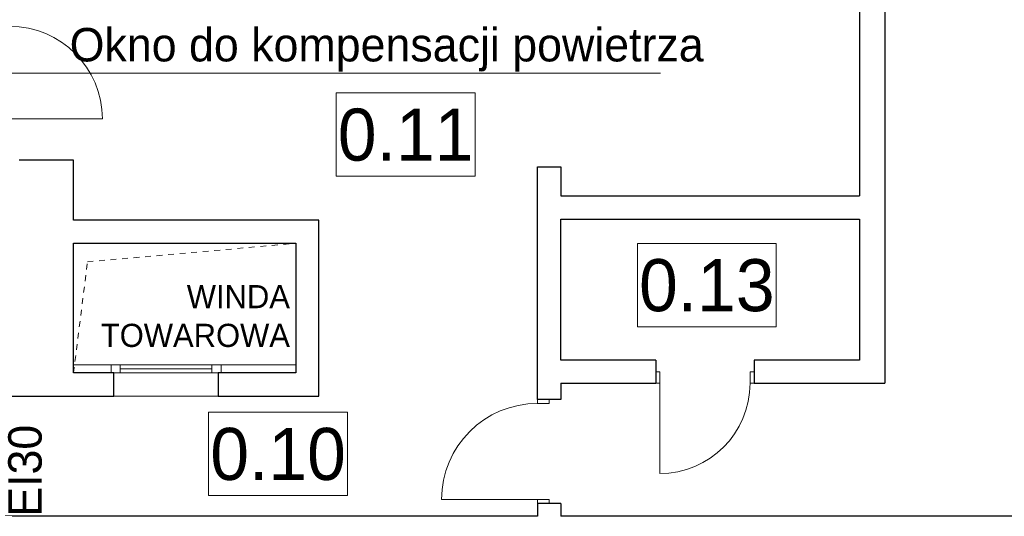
# Model space of a CAD drawing. Extents: x -21260 to 35740, y -2672 to 187028.
# Tile 58 of 120: x 11359 to 19866, y 57506 to 61799. Entities that reach past the tile are written whole.
import ezdxf

# ---------------------------------------------------------------- set-up
doc = ezdxf.new("R2010")
doc.units = 0
doc.header["$MEASUREMENT"] = 0
doc.linetypes.add('Hidden Line', pattern=[100, 50, -50])
for name, color, linetype, lineweight in [('Arch opisy_Nr_Pióra__1', 7, 'Continuous', 25), ('Arch opisy_Nr_Pióra__21', 7, 'Continuous', 13), ('INWENT OPISY_Nr_Pióra__21', 7, 'Continuous', 13), ('INWENT. DRZWI_Nr_Pióra__21', 7, 'Continuous', 13), ('INWENT. OKNA_Nr_Pióra__5', 7, 'Continuous', 13), ('INWENT.ŚCIANY_Nr_Pióra__1', 7, 'Continuous', 25), ('INWENT.ŚCIANY_Nr_Pióra__21', 7, 'Continuous', 13), ('Opisy - Tekst_Nr_pióra__1_Nr_Pióra__7', 7, 'Continuous', 13)]:
    doc.layers.add(name, color=color, linetype=linetype, lineweight=lineweight)
doc.styles.add('GENERATED_STYLE_3', font='txt')
doc.styles.add('GENERATED_STYLE_5', font='txt')

msp = doc.modelspace()

# ---------------------------------------------------------------- linework, layer by layer
at = {"layer": 'Arch opisy_Nr_Pióra__21', "linetype": 'Continuous'}
for p, q in [((14093.4, 61166.6), (14093.4, 60446.6)), ((15293.4, 61166.6), (14093.4, 61166.6)), ((15293.4, 60446.6), (15293.4, 61166.6)), ((14093.4, 60446.6), (15293.4, 60446.6)), ((16695.9, 59865.1), (16695.9, 59145.1)), ((17895.9, 59865.1), (16695.9, 59865.1)), ((17895.9, 59145.1), (17895.9, 59865.1)), ((16695.9, 59145.1), (17895.9, 59145.1)), ((12991.5, 58406.3), (12991.5, 57686.3)), ((14191.5, 58406.3), (12991.5, 58406.3)), ((14191.5, 57686.3), (14191.5, 58406.3)), ((12991.5, 57686.3), (14191.5, 57686.3))]:
    msp.add_line(p, q, dxfattribs=at)
at = {"layer": 'INWENT OPISY_Nr_Pióra__21', "linetype": 'Continuous'}
msp.add_line((16894.9, 61336.4), (10621.7, 61336.4), dxfattribs=at)
at = {"layer": 'INWENT. DRZWI_Nr_Pióra__21', "linetype": 'Continuous'}
for p, q in [((11274.1, 60940.9), (12074.1, 60940.9)), ((16889.1, 58755.9), (16854.1, 58755.9)), ((16889.1, 58655.9), (16889.1, 58755.9)), ((17669.1, 58655.9), (17669.1, 58755.9)), ((17669.1, 58755.9), (17704.1, 58755.9)), ((16889.1, 58655.9), (16854.1, 58655.9)), ((16889.1, 58655.9), (16889.1, 57875.9)), ((17669.1, 58655.9), (17704.1, 58655.9)), ((15834.1, 58482), (15834.1, 58517)), ((15834.1, 58482), (15934.1, 58482)), ((15934.1, 58482), (15934.1, 58517)), ((15834.1, 57652), (15004.1, 57652)), ((15834.1, 57652), (15934.1, 57652)), ((15834.1, 57652), (15834.1, 57617)), ((15934.1, 57652), (15934.1, 57617))]:
    msp.add_line(p, q, dxfattribs=at)
for centre, radius, start, end in [((11274.1, 60940.9), 800, 0, 90), ((16889.1, 58655.9), 780, 270, 0), ((15834.1, 57652), 830, 90, 180)]:
    msp.add_arc(centre, radius, start, end, dxfattribs=at)
at = {"layer": 'INWENT. OKNA_Nr_Pióra__5', "linetype": 'Continuous'}
for p, q in [((11824.1, 58815.9), (13744.1, 58815.9)), ((12148.4, 58815.9), (12148.4, 58745.9)), ((12228.4, 58815.9), (12228.4, 58745.9)), ((13018.4, 58815.9), (13018.4, 58745.9)), ((13098.4, 58815.9), (13098.4, 58745.9)), ((13744.1, 58745.9), (11824.1, 58745.9)), ((12228.4, 58780.9), (13018.4, 58780.9))]:
    msp.add_line(p, q, dxfattribs=at)
at = {"layer": 'INWENT.ŚCIANY_Nr_Pióra__1', "linetype": 'Continuous'}
for p, q in [((18614.1, 62595.9), (18614.1, 60275.9)), ((18834.1, 62595.9), (18834.1, 58655.9)), ((11824.1, 60585.9), (11354.1, 60585.9)), ((11824.1, 60065.9), (11824.1, 60585.9)), ((15834.1, 58517), (15834.1, 60525.9)), ((15834.1, 60525.9), (16034.1, 60525.9)), ((16034.1, 60525.9), (16034.1, 60275.9)), ((16034.1, 60275.9), (18614.1, 60275.9)), ((13944.1, 60065.9), (11824.1, 60065.9)), ((13944.1, 58545.9), (13944.1, 60065.9)), ((16034.1, 58855.9), (16034.1, 60075.9)), ((16034.1, 60075.9), (18614.1, 60075.9)), ((18614.1, 60075.9), (18614.1, 58855.9)), ((11824.1, 58745.9), (11824.1, 59865.9)), ((11824.1, 59865.9), (13744.1, 59865.9)), ((13744.1, 59865.9), (13744.1, 58745.9)), ((16854.1, 58855.9), (16034.1, 58855.9)), ((16854.1, 58855.9), (16854.1, 58655.9)), ((17704.1, 58855.9), (17704.1, 58655.9)), ((18614.1, 58855.9), (17704.1, 58855.9)), ((12173.4, 58745.9), (11824.1, 58745.9)), ((12173.4, 58545.9), (12173.4, 58745.9)), ((13744.1, 58745.9), (13073.4, 58745.9)), ((13073.4, 58745.9), (13073.4, 58545.9)), ((16034.1, 58655.9), (16854.1, 58655.9)), ((16034.1, 58655.9), (16034.1, 58517)), ((17704.1, 58655.9), (18834.1, 58655.9)), ((11274.1, 58545.9), (12173.4, 58545.9)), ((13073.4, 58545.9), (13944.1, 58545.9)), ((16034.1, 58517), (15834.1, 58517)), ((16034.1, 57617), (15834.1, 57617)), ((15834.1, 57617), (15834.1, 57505.9)), ((16034.1, 57617), (16034.1, 57505.9)), ((15834.1, 57505.9), (10764.1, 57505.9)), ((25334.1, 57505.9), (16034.1, 57505.9))]:
    msp.add_line(p, q, dxfattribs=at)
at = {"layer": 'INWENT.ŚCIANY_Nr_Pióra__21', "linetype": 'Hidden Line'}
for p, q in [((11944.7, 59705.8), (13744.1, 59865.9)), ((11824.1, 58745.9), (11944.7, 59705.8))]:
    msp.add_line(p, q, dxfattribs=at)
at = {"layer": 'INWENT.ŚCIANY_Nr_Pióra__21', "linetype": 'Continuous'}
for p, q in [((12173.4, 58745.9), (13073.4, 58745.9)), ((12173.4, 58545.9), (13073.4, 58545.9))]:
    msp.add_line(p, q, dxfattribs=at)

# ---------------------------------------------------------------- texts
at = {"layer": 'Arch opisy_Nr_Pióra__1', "linetype": 'Continuous', "char_height": 450, "attachment_point": 8, "style": 'GENERATED_STYLE_3'}
for s, insert in [('{0.11}', (14693.4, 60574)), ('{0.13}', (17295.9, 59272.5)), ('{0.10}', (13591.5, 57813.7))]:
    msp.add_mtext(s, dxfattribs=dict(at, insert=insert))
at = {"layer": 'Arch opisy_Nr_Pióra__1', "linetype": 'Continuous', "insert": (13694.1, 58967.2), "char_height": 200, "attachment_point": 9, "line_spacing_factor": 1.004977, "style": 'GENERATED_STYLE_3'}
msp.add_mtext('{WINDA\\PTOWAROWA}', dxfattribs=at)
at = {"layer": 'Opisy - Tekst_Nr_pióra__1_Nr_Pióra__7', "linetype": 'Continuous', "insert": (14529.8, 61727.1), "char_height": 289.007, "attachment_point": 2, "style": 'GENERATED_STYLE_5'}
msp.add_mtext('{Okno do kompensacji powietrza}', dxfattribs=at)
at = {"layer": 'Opisy - Tekst_Nr_pióra__1_Nr_Pióra__7', "linetype": 'Continuous', "insert": (11259.8, 57899.8), "char_height": 289.01, "attachment_point": 2, "rotation": 90, "style": 'GENERATED_STYLE_5'}
msp.add_mtext('{EI30}', dxfattribs=at)

doc.saveas('drawing.dxf')
